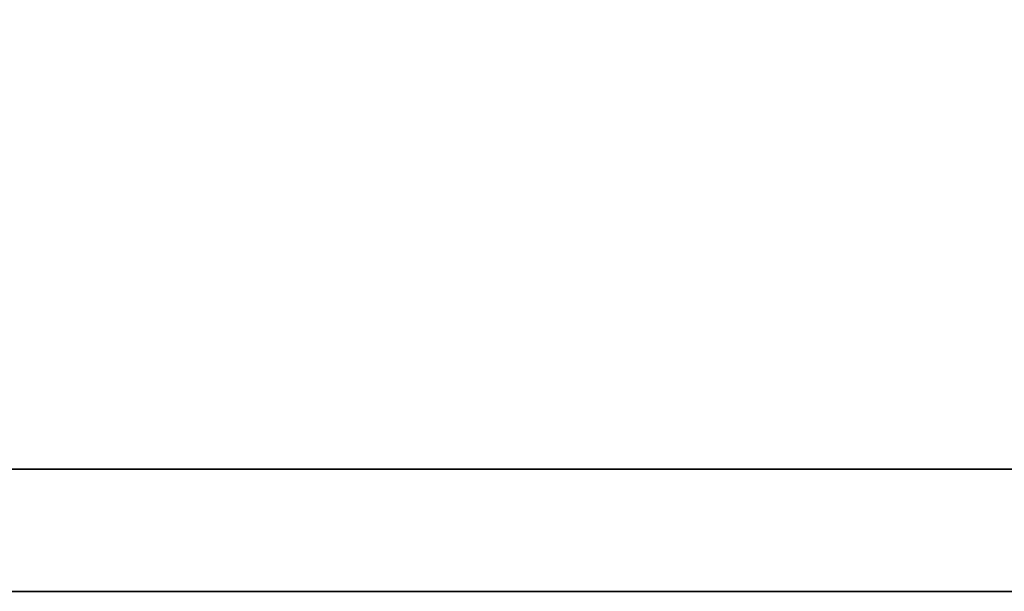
# Model space of a CAD drawing. Header units: millimetres. Extents: x 148 to 541, y 116 to 236.
# Tile 26 of 55: x 437.975 to 439.003, y 152.027 to 152.624. Entities that reach past the tile are written whole.
import ezdxf

# ---------------------------------------------------------------- set-up
doc = ezdxf.new("R2010")
doc.units = ezdxf.units.MM
doc.header["$LTSCALE"] = 0.1
doc.layers.add('DIM', color=4, linetype='CONTINUOUS')
doc.layers.add('layer 1', color=7, linetype='CONTINUOUS')

# ---------------------------------------------------------------- blocks, each defined once
blk = doc.blocks.new('TBI MOTION logo(完整正式版)')
at = {"layer": 'layer 1', "color": 22, "lineweight": 35}
blk.add_open_spline([(75.90875, -9.47875), (75.90875, -9.47875), (75.90875, -12.28625), (75.90875, -12.28625), (75.90875, -12.28625), (75.90875, -12.28625), (75.90875, -12.47875), (75.90875, -12.47875), (75.90875, -12.47875), (75.90875, -12.47875), (75.71625, -12.47875), (75.71625, -12.47875), (75.71625, -12.47875), (75.71625, -12.47875), (-88.32875, -12.47875), (-88.32875, -12.47875), (-88.32875, -12.47875), (-88.32875, -12.47875), (-88.32875, -13.29375), (-88.32875, -13.29375), (-88.32875, -13.29375), (-88.32875, -13.29375), (82.89125, -13.29375), (82.89125, -13.29375), (82.89125, -13.29375), (82.89125, -13.29375), (75.90875, -9.47875), (75.90875, -9.47875)], degree=3, knots=[0, 0, 0, 0, 0.1428571, 0.1428571, 0.1428571, 0.1428572, 0.2857143, 0.2857143, 0.2857143, 0.2857143, 0.4285714, 0.4285714, 0.4285714, 0.4285714, 0.5714286, 0.5714286, 0.5714286, 0.5714286, 0.7142857, 0.7142857, 0.7142857, 0.7142857, 0.8571429, 0.8571429, 0.8571429, 0.8571429, 1, 1, 1, 1], dxfattribs=at)

msp = doc.modelspace()

# ---------------------------------------------------------------- block references
at = {"layer": 'DIM', "color": 7, "xscale": 0.1563722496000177, "yscale": 0.1563722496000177, "zscale": 0.1563722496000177}
msp.add_blockref('TBI MOTION logo(完整正式版)', (448.7041, 154.1061), dxfattribs=at)

doc.saveas('drawing.dxf')
